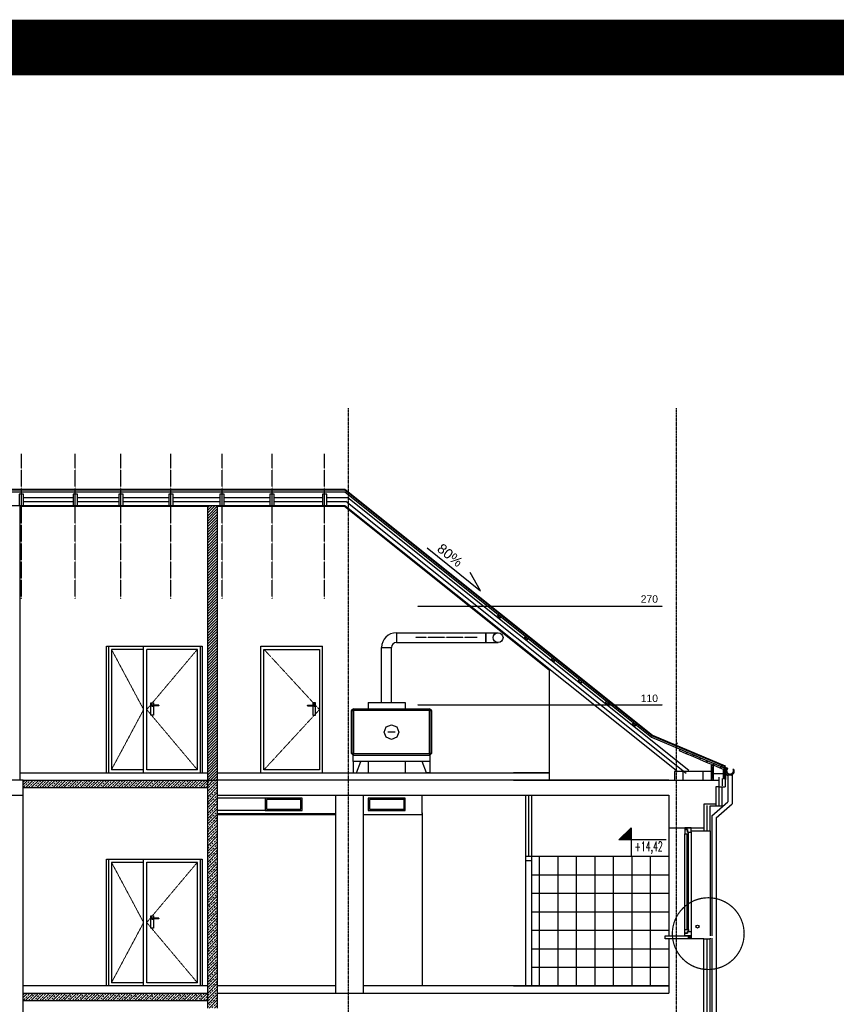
# Model space of a CAD drawing. Header units: inches. Extents: x -281236 to -70395, y 38777 to 102341.
# Tile 146 of 244: x -115106 to -113783, y 48633 to 50228. Entities that reach past the tile are written whole.
import ezdxf
from ezdxf.enums import TextEntityAlignment as Align

# ---------------------------------------------------------------- set-up
doc = ezdxf.new("R2010")
doc.units = ezdxf.units.IN
doc.header["$MEASUREMENT"] = 0
for name, pattern in [('CENTER', [2, 1.25, -0.25, 0.25, -0.25]), ('DASHDOT', [1, 0.5, -0.25, 0, -0.25]), ('DASHED2', [0.375, 0.25, -0.125])]:
    doc.linetypes.add(name, pattern=pattern)
doc.layers.get('0').update_dxf_attribs({"color": 101})
for name, color, linetype in [('Det--widok', 8, 'Continuous'), ('Drz---drzwi', 5, 'Continuous'), ('Fas--widok-cienka', 9, 'Continuous'), ('Fas--widok-glowna', 7, 'Continuous'), ('Fas-balustrada-widok', 64, 'Continuous'), ('L_CIENKA', 8, 'Continuous'), ('L_WIDOK', 1, 'Continuous'), ('L_WYM', 6, 'Continuous'), ('Okn---okna', 5, 'Continuous'), ('Opis-spadki', 61, 'Continuous'), ('Os-osie glowne', 8, 'CENTER'), ('Pos-drewno', 22, 'Continuous'), ('Sc-beton', 7, 'Continuous'), ('Sc-beton-hatch', 86, 'Continuous'), ('Sc-cegla pelna', 32, 'Continuous'), ('Sc-cegla pelna-hatch', 8, 'Continuous'), ('Sc-drewno', 22, 'Continuous'), ('Sc-gk', 120, 'Continuous'), ('Sc-gk-hatch', 8, 'Continuous'), ('Sc-izolacja term-obrys', 132, 'Continuous'), ('Sc-izolacja term-styropian', 151, 'STYROPIAN-KA'), ('Sc-izolacja term-welna', 151, 'BATTING'), ('W-idok', 9, 'Continuous'), ('wiezba_istn', 135, 'Continuous'), ('wnętrza_ściany', 55, 'Continuous'), ('Wym-wew', 8, 'Continuous')]:
    doc.layers.add(name, color=color, linetype=linetype)
doc.layers.add('Fas--widok-3', color=251, linetype='Continuous', lineweight=0)
doc.layers.get('wiezba_istn').off()
doc.layers.get('Wym-wew').off()
doc.styles.add('dwg_opis podstawowy', font='romans.shx', dxfattribs={"width": 0.9})
doc.styles.add('ROMANS', font='romans', dxfattribs={"width": 0.85})
doc.styles.add('TYTUL2', font='ARIAL.TTF')
doc.linetypes.add('BATTING', pattern='A,0.0001,-0.1,[134,ltypeshp.shx,S=0.1,R=0,X=-0.1,Y=0],-0.2,[134,ltypeshp.shx,S=0.1,R=180,X=0.1,Y=0],-0.1', length=0.4001)
doc.linetypes.add('STYROPIAN-KA', pattern='A,0.0001,-0.1,[135,ltypeshp.shx,S=0.1,R=0,X=-0.1,Y=0],0,[135,ltypeshp.shx,S=0.1,R=180,X=0.1,Y=0],-0.1', length=0.2001)
pattern_1 = [(45, (-4379.6696, -16501.8506), (-4.41941738, 4.41941738), []), (45, (-4375.25, -16501.8506), (-4.41941738, 4.41941738), [3.125, -1.5625])]

# ---------------------------------------------------------------- blocks, each defined once
blk = doc.blocks.new('dwg_kota p kons 50')
blk.add_hatch(color=256).paths.add_polyline_path([(0, 16.5), (-16.5, 16.5), (0, 0)])
blk.add_lwpolyline([(47.25, 16.5), (-16.5, 16.5), (0, 0), (0, 39)])
at = {"style": 'dwg_opis podstawowy', "width": 0.6}
blk.add_attdef('KOTA_KONS', text='', height=12.75, dxfattribs=at).set_placement((23.625, 16.5), align=Align.BOTTOM_CENTER)
blk = doc.blocks.new('RYNAJZA')
at = {"layer": 'L_CIENKA'}
for p, q in [((1.7, 0.5), (0, 0.5)), ((0, 0.5), (0, 0)), ((0.5, -7), (0.5, 0)), ((2.3, 0), (1.5, -0.9)), ((1.7, 0.5), (2.3, 0)), ((9.4, -9), (0.1, -9.6)), ((9.4, -9), (2.5, -9)), ((12.7, -6.5), (10.7, -8.5)), ((13.3, 0), (11.7, 0)), ((11.7, 0), (12.5, -0.9)), ((13.3, 0), (13.3, -5))]:
    blk.add_line(p, q, dxfattribs=at)
for centre, radius, start, end in [((2.5, -7), 2, 180, 270), ((7, -1.6), 5.5, 172.7188, 7.2812), ((9.3, -7), 2, 273.5653, 314.7557), ((11.3, -5), 2, 314.7557, 0)]:
    blk.add_arc(centre, radius, start, end, dxfattribs=at)
at = {"layer": 'L_WYM'}
blk.add_arc((7, -1.6), 6.1, 164.5382, 15.4618, dxfattribs=at)
blk = doc.blocks.new('słup_B')
at = {"layer": 'Sc-drewno', "color": 92}
blk.add_lwpolyline([(-7, -7), (7, -7), (7, 7), (-7, 7)], close=True, dxfattribs=at)
blk = doc.blocks.new('d_50')
at = {"layer": 'Fas--widok-3', "linetype": 'DASHED2'}
blk.add_lwpolyline([(5, 200), (95, 102.5), (5, 5)], dxfattribs=at)
at = {"layer": 'Fas--widok-cienka', "linetype": 'Continuous'}
for p, q in [((75.5, 109.5), (86.2, 110)), ((75.5, 109), (75.5, 109.5)), ((75.5, 109), (75.5, 108.4)), ((75.5, 108.4), (86.2, 107.9)), ((86.4, 110), (84.2, 110)), ((86.4, 107.9), (84.2, 107.9)), ((86.4, 110), (87.4, 110)), ((86.4, 107.9), (87.4, 107.9)), ((87.4, 110), (87.4, 109)), ((87.4, 107.9), (87.4, 109))]:
    blk.add_line(p, q, dxfattribs=at)
for points in [[(5, 200), (95, 200), (95, 5), (5, 5)], [(88.5, 113.4), (84.2, 113.4), (84.2, 93.2), (88.5, 93.2)]]:
    blk.add_lwpolyline(points, close=True, dxfattribs=at)
blk.add_circle((86.4, 109), 1.04, dxfattribs=at)
at = {"layer": 'Fas--widok-glowna', "linetype": 'Continuous'}
for p, q in [((0, 0), (0, 205)), ((0, 205), (100, 205)), ((100, 0), (100, 205))]:
    blk.add_line(p, q, dxfattribs=at)
blk = doc.blocks.new('SPADKI')
at = {"ltscale": 25}
blk.add_lwpolyline([(0, 0), (0, -70), (-8, -50), (-8, -50)], dxfattribs=at)
at = {"ltscale": 25, "style": 'ROMANS', "width": 0.7}
blk.add_attdef('SP%', text='', height=18, rotation=90, dxfattribs=at).set_placement((-4.9, -24), align=Align.CENTER)

msp = doc.modelspace()

# ---------------------------------------------------------------- hatches: boundary and pattern name
at = {"layer": 'Sc-beton-hatch'}
h = msp.add_hatch(dxfattribs=at)
h.set_pattern_fill('ANSI33', color=256, scale=25, style=0)
h.set_pattern_definition(pattern_1)
h.paths.add_polyline_path([(-114801.3, 48995.99), (-115025.63, 48995.99), (-115025.63, 48983.99), (-114801.3, 48983.99)])
h.paths.add_polyline_path([(-115025.63, 48995.99), (-115100.31, 48995.99), (-115100.31, 48983.99), (-115025.63, 48983.99)])
h = msp.add_hatch(dxfattribs=at)
h.set_pattern_fill('ANSI33', color=256, scale=25, style=0)
h.set_pattern_definition(pattern_1)
h.paths.add_polyline_path([(-114801.3, 48626.99), (-114785.3, 48626.99), (-114785.3, 48995.99), (-114801.3, 48995.99)])
h.paths.add_polyline_path([(-114785.3, 48596.99), (-114801.3, 48596.99), (-114801.3, 48524.99), (-114785.3, 48524.99)])
h = msp.add_hatch(dxfattribs=at)
h.set_pattern_fill('ANSI33', color=256, scale=25, style=0)
h.set_pattern_definition(pattern_1)
h.paths.add_polyline_path([(-114871.41, 48650.99), (-115100.31, 48650.99), (-115100.31, 48638.99), (-114871.41, 48638.99)])
h.paths.add_polyline_path([(-114801.3, 48650.99), (-114871.41, 48650.99), (-114871.41, 48638.99), (-114801.3, 48638.99)])
at = {"layer": 'Sc-cegla pelna-hatch', "ltscale": 5}
h = msp.add_hatch(dxfattribs=at)
h.set_pattern_fill('ANSI31', color=256, scale=25, style=0)
h.set_pattern_definition([(45, (-4379.6696, -16501.8506), (-2.20970869, 2.20970869), [])])
h.paths.add_polyline_path([(-114785.3, 49441.31), (-114801.3, 49441.31), (-114801.3, 48995.99), (-114785.3, 48995.99)])

# ---------------------------------------------------------------- linework, layer by layer
for p, q in [((-115100.31, 48995.99), (-114785.3, 48995.99)), ((-115100.31, 48983.99), (-114801.3, 48983.99))]:
    msp.add_line(p, q)
at = {"ltscale": 2, "const_width": 2}
msp.add_lwpolyline([(-113932.21, 48747.47, -1), (-114048.51, 48747.47, -1)], format="xyb", close=True, dxfattribs=at)
at = {"layer": 'Det--widok', "ltscale": 2}
for p, q in [((-114495.55, 49234.99), (-114330.8, 49234.99)), ((-114495.55, 49234.99), (-114495.55, 49218.99)), ((-114350.45, 49234.99), (-114350.45, 49218.99)), ((-114350.45, 49218.99, -48781.21), (-114350.45, 49234.99, -48781.21)), ((-114519.55, 49121.79), (-114519.55, 49210.99)), ((-114519.55, 49210.99), (-114503.55, 49210.99)), ((-114503.55, 49121.79), (-114503.55, 49210.99)), ((-114495.55, 49218.99), (-114330.8, 49218.99)), ((-114541.55, 49121.79), (-114541.55, 49111.79)), ((-114541.55, 49121.79), (-114481.55, 49121.79)), ((-114481.55, 49121.79), (-114481.55, 49111.79)), ((-114568.3, 49108.79), (-114565.3, 49111.79)), ((-114568.3, 49039.19), (-114568.3, 49108.79)), ((-114565.3, 49111.79), (-114441.8, 49111.79)), ((-114441.8, 49111.79), (-114438.8, 49108.79)), ((-114438.8, 49108.79), (-114438.8, 49039.19)), ((-114497.59, 49073.99), (-114509.51, 49073.99)), ((-114565.3, 49036.19), (-114568.3, 49039.19)), ((-114441.8, 49036.19), (-114565.3, 49036.19)), ((-114438.8, 49039.19), (-114441.8, 49036.19)), ((-114441.8, 49036.19), (-114441.6, 49036.19)), ((-114565.5, 49026.19), (-114565.5, 49007.99)), ((-114560.06, 49007.99), (-114553.25, 49026.19)), ((-114541.55, 49026.19), (-114541.55, 49007.99)), ((-114481.55, 49026.19), (-114481.55, 49007.99)), ((-114447.04, 49007.99), (-114453.85, 49026.19)), ((-114441.6, 49026.19), (-114441.6, 49007.99)), ((-114565.5, 49007.99), (-114560.06, 49007.99)), ((-114441.6, 49007.99), (-114447.04, 49007.99)), ((-114708.15, 48966.99), (-114785.3, 48966.99)), ((-114708.15, 48946.99), (-114785.3, 48946.99))]:
    msp.add_line(p, q, dxfattribs=at)
for points in [[(-114648.15, 48946.99), (-114648.15, 48966.99), (-114708.15, 48966.99), (-114708.15, 48946.99)], [(-114650.15, 48948.99), (-114650.15, 48964.99), (-114706.15, 48964.99), (-114706.15, 48948.99)], [(-114481.15, 48946.99), (-114481.15, 48966.99), (-114541.15, 48966.99), (-114541.15, 48946.99)], [(-114483.15, 48948.99), (-114483.15, 48964.99), (-114539.15, 48964.99), (-114539.15, 48948.99)]]:
    msp.add_lwpolyline(points, close=True, dxfattribs=at)
for points in [[(-114565.3, 49108.79, 0), (-114565.3, 49111.79, 0), (-114568.3, 49108.79, 0)], [(-114565.3, 49039.19, 0), (-114565.3, 49108.79, 0), (-114568.3, 49108.79, 0), (-114568.3, 49039.19, 0)], [(-114565.3, 49108.79, 0), (-114565.3, 49111.79, 0), (-114441.8, 49111.79, 0), (-114441.8, 49108.79, 0)], [(-114441.8, 49039.19, 0), (-114441.8, 49108.79, 0), (-114565.3, 49108.79, 0), (-114565.3, 49039.19, 0)], [(-114438.8, 49108.79, 0), (-114441.8, 49111.79, 0), (-114441.8, 49108.79, 0)], [(-114438.8, 49039.19, 0), (-114438.8, 49108.79, 0), (-114441.8, 49108.79, 0), (-114441.8, 49039.19, 0)], [(-114491.63, 49073.99, 0), (-114495.12, 49065.56, 0), (-114503.55, 49062.07, 0), (-114511.98, 49065.56, 0), (-114515.47, 49073.99, 0), (-114511.98, 49082.42, 0), (-114503.55, 49085.91, 0), (-114495.12, 49082.42, 0)], [(-114565.3, 49036.19, 0), (-114565.3, 49039.19, 0), (-114568.3, 49039.19, 0)], [(-114565.3, 49036.19, 0), (-114565.3, 49039.19, 0), (-114441.8, 49039.19, 0), (-114441.8, 49036.19, 0)], [(-114441.8, 49036.19, 0), (-114438.8, 49039.19, 0), (-114441.8, 49039.19, 0)]]:
    msp.add_polyline3d(points, close=True, dxfattribs=at)
msp.add_polyline3d([(-114441.6, 49036.19, 0), (-114441.6, 49026.19, 0), (-114565.5, 49026.19, 0), (-114565.5, 49036.19, 0), (-114565.3, 49036.19, 0)], dxfattribs=at)
for radius in [24, 8]:
    msp.add_arc((-114495.55, 49210.99), radius, 90, 180, dxfattribs=at)
msp.add_ellipse((-114330.8, 49226.99), major_axis=(-5.66, 5.66), ratio=1, start_param=2.3561945, end_param=8.6393798, dxfattribs=at)
at = {"layer": 'Drz---drzwi'}
for points in [[(-114286.59, 48872.99), (-114286.59, 48662.99)], [(-114286.59, 48865.99), (-114276.59, 48865.99)], [(-114276.59, 48872.99), (-114276.59, 48662.99)]]:
    msp.add_lwpolyline(points, dxfattribs=at)
at = {"layer": 'Fas--widok-3', "linetype": 'DASHED2'}
for points in [[(-114957.18, 49207.99), (-114905.13, 49110.5), (-114957.18, 49013.02)], [(-114818.08, 49207.99), (-114900.13, 49110.51), (-114818.08, 49013)], [(-114957.18, 48862.99), (-114905.13, 48765.5), (-114957.18, 48668.02)], [(-114818.08, 48862.99), (-114900.13, 48765.51), (-114818.08, 48668)]]:
    msp.add_lwpolyline(points, dxfattribs=at)
at = {"layer": 'Fas--widok-cienka', "linetype": 'DASHED2'}
for p, q in [((-114461.4, 49277.99), (-114064.52, 49277.99)), ((-114461.4, 49117.99), (-114064.52, 49117.99))]:
    msp.add_line(p, q, dxfattribs=at)
at = {"layer": 'Fas--widok-cienka', "linetype": 'Continuous'}
for p, q in [((-114892.56, 49118.03), (-114892.55, 49116.98)), ((-114891.51, 49118.03), (-114892.56, 49118.03)), ((-114892.56, 49115.94), (-114892.55, 49116.98)), ((-114891.51, 49115.94), (-114892.56, 49115.94)), ((-114891.51, 49118.03), (-114889.35, 49118.03)), ((-114891.51, 49115.94), (-114889.35, 49115.94)), ((-114880.64, 49117.57), (-114891.35, 49118.03)), ((-114880.64, 49116.39), (-114891.35, 49115.94)), ((-114880.64, 49116.98), (-114880.64, 49117.57)), ((-114880.64, 49116.98), (-114880.64, 49116.39)), ((-114892.56, 48773.01), (-114892.55, 48771.96)), ((-114891.51, 48773.01), (-114892.56, 48773.01)), ((-114892.56, 48770.92), (-114892.55, 48771.96)), ((-114891.51, 48770.92), (-114892.56, 48770.92)), ((-114891.51, 48773.01), (-114889.35, 48773.01)), ((-114891.51, 48770.92), (-114889.35, 48770.92)), ((-114880.64, 48772.56), (-114891.35, 48773.01)), ((-114880.64, 48771.37), (-114891.35, 48770.92)), ((-114880.64, 48771.96), (-114880.64, 48772.56)), ((-114880.64, 48771.96), (-114880.64, 48771.37))]:
    msp.add_line(p, q, dxfattribs=at)
at = {"layer": 'Fas--widok-cienka'}
msp.add_line((-114453.65, 48942.99), (-114453.65, 48662.99), dxfattribs=at)
at = {"layer": 'Fas--widok-cienka', "linetype": 'Continuous'}
for points in [[(-114893.68, 49121.39), (-114889.35, 49121.39), (-114889.35, 49101.24), (-114893.68, 49101.24)], [(-114893.68, 48776.38), (-114889.35, 48776.38), (-114889.35, 48756.22), (-114893.68, 48756.22)]]:
    msp.add_lwpolyline(points, close=True, dxfattribs=at)
for centre in [(-114891.51, 49116.98), (-114891.51, 48771.96)]:
    msp.add_circle(centre, 1.04, dxfattribs=at)
at = {"layer": 'Fas-balustrada-widok'}
msp.add_circle((-114007.8, 48758.97), 2.5, dxfattribs=at)
at = {"layer": 'L_CIENKA'}
for p, q in [((-117796.82, 49467.64), (-114579.04, 49467.64)), ((-117796.63, 49466.5), (-114579.23, 49466.5)), ((-114579.23, 49466.5), (-114080.96, 49067.89)), ((-114579.04, 49467.64), (-114080.44, 49068.76)), ((-117796.82, 49463.15), (-114579.04, 49463.15)), ((-114579.04, 49463.15), (-114082.25, 49065.72)), ((-114080.96, 49067.89), (-113963.13, 49018.3)), ((-114080.44, 49068.76), (-113962.74, 49019.22)), ((-114082.25, 49065.72), (-113964.64, 49016.22)), ((-114041.83, 49056.85), (-114043.38, 49053.16)), ((-114040.91, 49056.46), (-114042.46, 49052.77)), ((-113982.47, 49020.39), (-113984.97, 48995.99)), ((-113984.97, 49020.39), (-113982.47, 48995.99)), ((-113962.74, 49019.22), (-113963.45, 49017.53)), ((-113998.97, 49009.99), (-114030.76, 49009.99)), ((-113964.54, 49016.45), (-113965.83, 49013.4)), ((-113962.8, 49013.38), (-113965.75, 48998.19)), ((-113965.75, 49013.38), (-113962.8, 48998.19)), ((-113963.99, 49017.76), (-113964.43, 49016.73)), ((-113963.45, 49017.53), (-113963.99, 49017.76)), ((-113958.55, 49006.57), (-113958.55, 48961.26)), ((-113951.8, 49006.57), (-113951.8, 48957.5)), ((-113984.3, 48938.47), (-113958.55, 48961.26)), ((-113977.3, 48935.1), (-113951.8, 48957.5)), ((-113984.3, 48938.47), (-113984.3, 48743.97)), ((-113977.3, 48935.1), (-113977.3, 48384.34)), ((-113984.3, 48739.99), (-113984.3, 48410.97))]:
    msp.add_line(p, q, dxfattribs=at)
at = {"layer": 'L_WIDOK'}
for p, q in [((-113969.61, 49018.93), (-113969.72, 49018.65)), ((-113969.72, 49018.65), (-113962.69, 49015.66)), ((-113969.61, 49018.93), (-113962.19, 49015.78)), ((-113964.11, 49017.48), (-113959.6, 49015.56)), ((-113964, 49017.75), (-113959.28, 49015.76)), ((-113962.69, 49015.66), (-113962.69, 48997)), ((-113962.19, 49015.78), (-113962.19, 48997)), ((-113960.68, 49015.47), (-113960.91, 49015.28)), ((-113959.46, 49013.58), (-113960.91, 49015.28)), ((-113959.7, 49014.33), (-113960.68, 49015.47)), ((-113959.6, 49015.56), (-113959.7, 49014.33)), ((-113959.28, 49015.76), (-113959.46, 49013.58)), ((-113962.19, 48997), (-113962.69, 48997))]:
    msp.add_line(p, q, dxfattribs=at)
at = {"layer": 'Okn---okna'}
for p, q in [((-114022.15, 48750.99), (-114022.15, 48908.99)), ((-114022.15, 48750.99), (-114022.15, 48908.99)), ((-114022.15, 48750.99), (-114022.15, 48908.99)), ((-114022.15, 48750.99), (-114022.15, 48908.99)), ((-114018.15, 48911.99), (-114018.15, 48750.99)), ((-114018.15, 48911.99), (-114018.15, 48750.99)), ((-114018.15, 48911.99), (-114018.15, 48750.99)), ((-114018.15, 48911.99), (-114018.15, 48750.99)), ((-114060.3, 48738.99), (-114060.3, 48743.99)), ((-114060.3, 48743.99), (-114022.15, 48743.99)), ((-114060.3, 48738.99), (-114060.3, 48743.99)), ((-114060.3, 48743.99), (-114022.15, 48743.99)), ((-114060.3, 48738.99), (-114060.3, 48743.99)), ((-114060.3, 48743.99), (-114022.15, 48743.99)), ((-114060.3, 48738.99), (-114060.3, 48743.99)), ((-114060.3, 48743.99), (-114022.15, 48743.99)), ((-114022.15, 48738.99), (-114060.3, 48738.99)), ((-114022.15, 48738.99), (-114060.3, 48738.99)), ((-114022.15, 48738.99), (-114060.3, 48738.99)), ((-114022.15, 48738.99), (-114060.3, 48738.99)), ((-114022.15, 48738.99), (-114018.15, 48743.99)), ((-114022.15, 48743.99), (-114018.15, 48738.99)), ((-114022.15, 48743.99), (-114022.15, 48738.99)), ((-114022.15, 48738.99), (-114018.15, 48743.99)), ((-114022.15, 48743.99), (-114018.15, 48738.99)), ((-114022.15, 48743.99), (-114022.15, 48738.99)), ((-114022.15, 48738.99), (-114018.15, 48743.99)), ((-114022.15, 48743.99), (-114018.15, 48738.99)), ((-114022.15, 48743.99), (-114022.15, 48738.99)), ((-114022.15, 48738.99), (-114018.15, 48743.99)), ((-114022.15, 48743.99), (-114018.15, 48738.99)), ((-114022.15, 48743.99), (-114022.15, 48738.99)), ((-114018.15, 48738.99), (-114018.15, 48743.99)), ((-114018.15, 48738.99), (-114018.15, 48743.99)), ((-114018.15, 48738.99), (-114018.15, 48743.99)), ((-114018.15, 48738.99), (-114018.15, 48743.99))]:
    msp.add_line(p, q, dxfattribs=at)
for points in [[(-114018.15, 48911.99), (-114018.15, 48918.99), (-114028.15, 48918.99), (-114028.15, 48915.99), (-114024.15, 48915.99), (-114024.15, 48911.99)], [(-114018.15, 48911.99), (-114018.15, 48918.99), (-114028.15, 48918.99), (-114028.15, 48915.99), (-114024.15, 48915.99), (-114024.15, 48911.99)], [(-114018.15, 48911.99), (-114018.15, 48918.99), (-114028.15, 48918.99), (-114028.15, 48915.99), (-114024.15, 48915.99), (-114024.15, 48911.99)], [(-114018.15, 48911.99), (-114018.15, 48918.99), (-114028.15, 48918.99), (-114028.15, 48915.99), (-114024.15, 48915.99), (-114024.15, 48911.99)], [(-114022.15, 48908.99), (-114022.15, 48911.99), (-114024.15, 48911.99), (-114024.15, 48915.99), (-114028.15, 48915.99), (-114028.15, 48911.99), (-114028.15, 48908.99)], [(-114022.15, 48908.99), (-114022.15, 48911.99), (-114024.15, 48911.99), (-114024.15, 48915.99), (-114028.15, 48915.99), (-114028.15, 48911.99), (-114028.15, 48908.99)], [(-114022.15, 48908.99), (-114022.15, 48911.99), (-114024.15, 48911.99), (-114024.15, 48915.99), (-114028.15, 48915.99), (-114028.15, 48911.99), (-114028.15, 48908.99)], [(-114022.15, 48908.99), (-114022.15, 48911.99), (-114024.15, 48911.99), (-114024.15, 48915.99), (-114028.15, 48915.99), (-114028.15, 48911.99), (-114028.15, 48908.99)], [(-114022.15, 48754.06), (-114022.15, 48751.06), (-114024.15, 48751.06), (-114024.15, 48748.06), (-114028.15, 48748.06), (-114028.15, 48751.06), (-114028.15, 48754.06)], [(-114022.15, 48754.06), (-114022.15, 48751.06), (-114024.15, 48751.06), (-114024.15, 48748.06), (-114028.15, 48748.06), (-114028.15, 48751.06), (-114028.15, 48754.06)], [(-114022.15, 48754.06), (-114022.15, 48751.06), (-114024.15, 48751.06), (-114024.15, 48748.06), (-114028.15, 48748.06), (-114028.15, 48751.06), (-114028.15, 48754.06)], [(-114022.15, 48754.06), (-114022.15, 48751.06), (-114024.15, 48751.06), (-114024.15, 48748.06), (-114028.15, 48748.06), (-114028.15, 48751.06), (-114028.15, 48754.06)], [(-114018.15, 48750.99), (-114018.15, 48743.99), (-114028.15, 48743.99), (-114028.15, 48747.99), (-114024.15, 48747.99), (-114024.15, 48750.99)], [(-114018.15, 48750.99), (-114018.15, 48743.99), (-114028.15, 48743.99), (-114028.15, 48747.99), (-114024.15, 48747.99), (-114024.15, 48750.99)], [(-114018.15, 48750.99), (-114018.15, 48743.99), (-114028.15, 48743.99), (-114028.15, 48747.99), (-114024.15, 48747.99), (-114024.15, 48750.99)], [(-114018.15, 48750.99), (-114018.15, 48743.99), (-114028.15, 48743.99), (-114028.15, 48747.99), (-114024.15, 48747.99), (-114024.15, 48750.99)], [(-114018.15, 48738.99), (-114022.15, 48738.99), (-114022.15, 48743.99), (-114018.15, 48743.99)], [(-114018.15, 48738.99), (-114022.15, 48738.99), (-114022.15, 48743.99), (-114018.15, 48743.99)], [(-114018.15, 48738.99), (-114022.15, 48738.99), (-114022.15, 48743.99), (-114018.15, 48743.99)], [(-114018.15, 48738.99), (-114022.15, 48738.99), (-114022.15, 48743.99), (-114018.15, 48743.99)]]:
    msp.add_lwpolyline(points, close=True, dxfattribs=at)
for points in [[(-114028.15, 48754.06), (-114028.15, 48908.99)], [(-114028.15, 48754.06), (-114028.15, 48908.99)], [(-114028.15, 48754.06), (-114028.15, 48908.99)], [(-114028.15, 48754.06), (-114028.15, 48908.99)], [(-114025.15, 48908.99), (-114025.15, 48754.06)], [(-114025.15, 48908.99), (-114025.15, 48754.06)], [(-114025.15, 48908.99), (-114025.15, 48754.06)], [(-114025.15, 48908.99), (-114025.15, 48754.06)]]:
    msp.add_lwpolyline(points, dxfattribs=at)
at = {"layer": 'Os-osie glowne'}
for points in [[(-114573.46, 49598.83), (-114573.46, 47508.68)], [(-114042.3, 49598.74), (-114042.3, 47540.59)]]:
    msp.add_lwpolyline(points, dxfattribs=at)
at = {"layer": 'Pos-drewno'}
for p, q in [((-115105.31, 49007.99), (-114801.3, 49007.99)), ((-114785.3, 49007.99), (-114247.3, 49007.99)), ((-114247.3, 49007.99), (-114305.73, 49007.99)), ((-113965.75, 49013.38), (-113962.8, 49013.38)), ((-113965.75, 48998.19), (-113965.75, 49013.19)), ((-113962.8, 49013.38), (-113962.8, 48998.19)), ((-113962.8, 48998.19), (-113965.75, 48998.19)), ((-114801.3, 48662.99), (-115100.31, 48662.99)), ((-114593.65, 48662.99), (-114785.3, 48662.99)), ((-114054.3, 48662.99), (-114548.65, 48662.99)), ((-114305.73, 48662.99), (-114054.3, 48662.99))]:
    msp.add_line(p, q, dxfattribs=at)
for points in [[(-115099.5, 49441.32), (-115099.5, 49459.32), (-115106.5, 49459.32), (-115106.5, 49441.32)], [(-115012.5, 49441.32), (-115012.5, 49459.32), (-115019.5, 49459.32), (-115019.5, 49441.32)], [(-114938.5, 49441.32), (-114938.5, 49459.32), (-114945.5, 49459.32), (-114945.5, 49441.32)], [(-114857.5, 49441.32), (-114857.5, 49459.32), (-114864.5, 49459.32), (-114864.5, 49441.32)], [(-114774.5, 49441.32), (-114774.5, 49459.32), (-114781.5, 49459.32), (-114781.5, 49441.32)], [(-114693.52, 49441.32), (-114693.52, 49459.32), (-114700.52, 49459.32), (-114700.52, 49441.32)], [(-114608.5, 49441.32), (-114608.5, 49459.32), (-114615.5, 49459.32), (-114615.5, 49441.32)], [(-114331.9, 49261.64), (-114330.01, 49263.97), (-114326.13, 49260.82), (-114328.01, 49258.49)], [(-114288.15, 49226.64), (-114286.26, 49228.97), (-114282.38, 49225.82), (-114284.26, 49223.49)], [(-114244.4, 49191.64), (-114242.51, 49193.97), (-114238.63, 49190.82), (-114240.51, 49188.49)], [(-114200.65, 49156.64), (-114198.76, 49158.97), (-114194.88, 49155.82), (-114196.76, 49153.49)], [(-114156.9, 49121.64), (-114155.01, 49123.97), (-114151.13, 49120.82), (-114153.01, 49118.49)], [(-114113.15, 49086.64), (-114111.26, 49088.97), (-114107.38, 49085.82), (-114109.26, 49083.49)], [(-114024.88, 49041.72), (-114026.05, 49038.96), (-114037.1, 49043.65), (-114035.93, 49046.41)], [(-114013.83, 49037.03), (-114015.01, 49034.27), (-114026.05, 49038.96), (-114024.88, 49041.72)], [(-114002.79, 49032.35), (-114003.96, 49029.58), (-114015.01, 49034.27), (-114013.83, 49037.03)], [(-113991.74, 49027.66), (-113992.91, 49024.9), (-114003.96, 49029.58), (-114002.79, 49032.35)], [(-113980.7, 49022.97), (-113981.87, 49020.21), (-113992.91, 49024.9), (-113991.74, 49027.66)], [(-113984.97, 48995.99), (-113984.97, 49020.39), (-113982.47, 49020.39), (-113982.47, 48995.99)], [(-113969.65, 49018.28), (-113970.82, 49015.52), (-113981.87, 49020.21), (-113980.7, 49022.97)]]:
    msp.add_lwpolyline(points, close=True, dxfattribs=at)
msp.add_lwpolyline([(-113975.7, 49020.85), (-113975.7, 49020.86), (-113964.65, 49016.17), (-113965.82, 49013.41), (-113970.82, 49015.53)], dxfattribs=at)
at = {"layer": 'Sc-beton'}
for p, q in [((-114801.3, 48626.99), (-114801.3, 48995.99)), ((-114785.3, 48626.99), (-114785.3, 48995.99)), ((-115100.31, 48650.99), (-114801.3, 48650.99)), ((-115100.31, 48638.99), (-114801.3, 48638.99))]:
    msp.add_line(p, q, dxfattribs=at)
at = {"layer": 'Sc-cegla pelna'}
for p, q in [((-115105.31, 48995.99), (-115105.31, 49441.31)), ((-114801.3, 48995.99), (-114801.3, 49441.31)), ((-114785.3, 48995.99), (-114785.3, 49441.31)), ((-115100.31, 48995.99), (-117218.61, 48995.99)), ((-115100.31, 48650.99), (-115100.31, 48995.99)), ((-114054.3, 48995.99), (-114785.3, 48995.99)), ((-114305.73, 48995.99), (-114040.3, 48995.99)), ((-114044.76, 48995.99), (-113972.8, 48995.99)), ((-113972.8, 48985.49), (-113972.8, 48995.99)), ((-117775.55, 48971.99), (-115100.31, 48971.99)), ((-114785.3, 48971.99), (-114054.3, 48971.99)), ((-114593.65, 48650.99), (-114593.65, 48971.99)), ((-114548.65, 48650.99), (-114548.65, 48971.99)), ((-114054.3, 48971.99), (-114054.3, 48918.99)), ((-113972.8, 48985.49), (-113978.3, 48985.49)), ((-113979.8, 48957.49), (-113997.3, 48957.49)), ((-113997.3, 48957.49), (-113997.3, 48939.99)), ((-113997.3, 48952.99), (-113997.3, 48919.03)), ((-113997.3, 48952.99), (-113997.3, 48919.03)), ((-114054.3, 48918.99), (-113997.3, 48919.03)), ((-114054.3, 48918.99), (-113997.3, 48919.03)), ((-114054.3, 48918.99), (-113997.3, 48919.03)), ((-113997.3, 48738.99), (-114054.3, 48738.99)), ((-114054.3, 48738.99), (-114054.3, 48650.99)), ((-113997.3, 48585.99), (-113997.3, 48738.99)), ((-115100.31, 48606.99), (-115100.31, 48650.99)), ((-114785.3, 48650.99), (-114054.3, 48650.99))]:
    msp.add_line(p, q, dxfattribs=at)
msp.add_lwpolyline([(-113978.3, 48985.49), (-113978.3, 48957.49), (-113997.3, 48957.49)], dxfattribs=at)
at = {"layer": 'Sc-cegla pelna-hatch'}
msp.add_line((-113987.3, 48914.03), (-113987.3, 48744.17), dxfattribs=at)
at = {"layer": 'Sc-cegla pelna-hatch', "color": 3, "const_width": 90}
msp.add_lwpolyline([(-122235.2, 50183.11), (-111828.68, 50183.11), (-111828.68, 47059.71), (-122235.2, 47059.71)], close=True, dxfattribs=at)
at = {"layer": 'Sc-gk'}
for p, q in [((-117796.91, 49441.31), (-114578.95, 49441.31)), ((-115105.31, 49439.81), (-114801.3, 49439.81)), ((-114785.3, 49439.81), (-114579.48, 49439.81)), ((-114579.48, 49439.81), (-114247.3, 49174.07)), ((-114247.3, 48995.99), (-114247.3, 49174.07)), ((-114453.65, 48941.99), (-114453.65, 48971.99)), ((-114286.59, 48971.99), (-114286.59, 48872.99)), ((-114276.59, 48971.99), (-114276.59, 48872.99)), ((-114785.3, 48941.99), (-114593.65, 48941.99)), ((-114785.3, 48940.49), (-114593.65, 48940.49)), ((-114548.65, 48940.49), (-114453.65, 48940.49)), ((-114286.59, 48872.99), (-114276.59, 48872.99))]:
    msp.add_line(p, q, dxfattribs=at)
at = {"layer": 'Sc-gk-hatch', "linetype": 'BATTING', "ltscale": 0.3}
for p, q in [((-115099.5, 49447.81), (-115019.5, 49447.81)), ((-115012.5, 49447.81), (-114945.5, 49447.81)), ((-114938.5, 49447.81), (-114864.5, 49447.81)), ((-114857.5, 49447.81), (-114781.5, 49447.81)), ((-114774.5, 49447.81), (-114700.52, 49447.81)), ((-114693.52, 49447.81), (-114615.5, 49447.81)), ((-114608.5, 49447.81), (-114577.47, 49447.81)), ((-114026.26, 49006.84), (-114577.47, 49447.81))]:
    msp.add_line(p, q, dxfattribs=at)
at = {"layer": 'Sc-gk-hatch', "linetype": 'BATTING', "ltscale": 0.22}
msp.add_line((-114281.59, 48971.99), (-114281.59, 48872.99), dxfattribs=at)
at = {"layer": 'Sc-izolacja term-obrys'}
for p, q in [((-115099.5, 49454.31), (-115019.5, 49454.31)), ((-115012.5, 49454.31), (-114945.5, 49454.31)), ((-114938.5, 49454.31), (-114864.5, 49454.31)), ((-114857.5, 49454.31), (-114781.5, 49454.31)), ((-114774.5, 49454.31), (-114700.52, 49454.31)), ((-114693.52, 49454.31), (-114615.5, 49454.31)), ((-114608.5, 49454.31), (-114574.39, 49454.31)), ((-114574.39, 49454.31), (-114021.71, 49012.16)), ((-114578.95, 49441.31), (-114039.8, 49009.99)), ((-113972.8, 48995.99), (-113972.8, 49001.16)), ((-113962.8, 48998.19), (-113962.8, 48985.49)), ((-113972.8, 48985.49), (-113962.8, 48985.49)), ((-113968.3, 48985.49), (-113968.3, 48954.49)), ((-113987.3, 48939.99), (-113987.3, 48954.49)), ((-113987.3, 48954.49), (-113968.3, 48954.49)), ((-113978.3, 48957.49), (-113978.3, 48954.49)), ((-113987.3, 48914.03), (-113987.3, 48952.99)), ((-114018.15, 48914.03), (-113987.3, 48914.03)), ((-114018.15, 48914.03), (-113987.3, 48914.03)), ((-113997.3, 48919.03), (-113997.3, 48914.03)), ((-113997.3, 48738.99), (-113987.3, 48738.99)), ((-113987.3, 48580.99), (-113987.3, 48738.99))]:
    msp.add_line(p, q, dxfattribs=at)
at = {"layer": 'Sc-izolacja term-styropian', "linetype": 'BATTING', "ltscale": 12}
msp.add_line((-113992.3, 48914.03), (-113992.3, 48952.12), dxfattribs=at)
at = {"layer": 'Sc-izolacja term-styropian', "linetype": 'BATTING', "ltscale": 0.25}
msp.add_lwpolyline([(-113992.3, 48582.96), (-113992.3, 48737.69)], dxfattribs=at)
at = {"layer": 'Sc-izolacja term-welna', "ltscale": 0.4}
msp.add_line((-113965.3, 49006.6), (-113982.47, 49006.6), dxfattribs=at)
at = {"layer": 'Sc-izolacja term-welna', "ltscale": 0.25}
for p, q in [((-113967.8, 48999.06), (-113967.8, 48986.95)), ((-113973.3, 48985.49), (-113973.3, 48954.49)), ((-113992.3, 48940.49), (-113992.3, 48954.99))]:
    msp.add_line(p, q, dxfattribs=at)
at = {"layer": 'W-idok', "linetype": 'DASHDOT'}
for p, q in [((-115103, 49290.14), (-115103, 49524.73)), ((-115016, 49290.14), (-115016, 49524.73)), ((-114942, 49290.14), (-114942, 49524.73)), ((-114861, 49290.14), (-114861, 49524.73)), ((-114778, 49290.14), (-114778, 49524.73)), ((-114697.02, 49290.14), (-114697.02, 49524.73)), ((-114612, 49290.14), (-114612, 49524.73)), ((-114364.63, 49226.99), (-114464.72, 49226.99))]:
    msp.add_line(p, q, dxfattribs=at)
at = {"layer": 'W-idok'}
for p, q in [((-114965.13, 49212.99), (-114810.13, 49212.99)), ((-114965.13, 49007.99), (-114965.13, 49212.99)), ((-114905.13, 49008.01), (-114905.13, 49212.99)), ((-114813.08, 49007.99), (-114813.08, 49212.99)), ((-114810.13, 49212.99), (-114810.13, 49007.99)), ((-114900.13, 49013.02), (-114900.13, 49208.01)), ((-114818.08, 49207.99), (-114900.13, 49207.99)), ((-114818.08, 49013), (-114818.08, 49207.99)), ((-114965.13, 48867.99), (-114810.13, 48867.99)), ((-114965.13, 48662.99), (-114965.13, 48867.99)), ((-114905.13, 48663.01), (-114905.13, 48867.99)), ((-114900.13, 48668.02), (-114900.13, 48863.01)), ((-114818.08, 48862.99), (-114900.13, 48862.99)), ((-114818.08, 48668), (-114818.08, 48862.99)), ((-114813.08, 48662.99), (-114813.08, 48867.99)), ((-114810.13, 48867.99), (-114810.13, 48662.99))]:
    msp.add_line(p, q, dxfattribs=at)
for points in [[(-114962.18, 49212.99), (-114962.18, 49007.99)], [(-114905.13, 49207.99), (-114957.18, 49207.99)], [(-114957.18, 49207.99), (-114957.18, 49013.02)], [(-114905.13, 49013.02), (-114957.18, 49013.02)], [(-114818.08, 49013), (-114900.13, 49013.02)], [(-114054.3, 48918.99), (-114054.3, 48743.99)], [(-114962.18, 48867.99), (-114962.18, 48662.99)], [(-114905.13, 48862.99), (-114957.18, 48862.99)], [(-114957.18, 48862.99), (-114957.18, 48668.02)], [(-113987.3, 48739.99), (-113987.3, 48738.99)], [(-114905.13, 48668.02), (-114957.18, 48668.02)], [(-114818.08, 48668), (-114900.13, 48668.02)]]:
    msp.add_lwpolyline(points, dxfattribs=at)
at = {"layer": 'wnętrza_ściany', "ltscale": 2}
for p, q in [((-114276.59, 48872.99), (-114054.3, 48872.99)), ((-114276.59, 48842.99), (-114054.3, 48842.99)), ((-114276.59, 48812.99), (-114054.3, 48812.99)), ((-114276.59, 48782.99), (-114054.3, 48782.99)), ((-114276.59, 48752.99), (-114054.3, 48752.99)), ((-114276.59, 48722.99), (-114054.3, 48722.99)), ((-114276.59, 48692.99), (-114054.3, 48692.99))]:
    msp.add_line(p, q, dxfattribs=at)
for points in [[(-114264.3, 48872.99), (-114264.3, 48662.99)], [(-114234.3, 48872.99), (-114234.3, 48662.99)], [(-114204.3, 48872.99), (-114204.3, 48662.99)], [(-114174.3, 48872.99), (-114174.3, 48662.99)], [(-114144.3, 48872.99), (-114144.3, 48662.99)], [(-114114.3, 48872.99), (-114114.3, 48662.99)], [(-114084.3, 48872.99), (-114084.3, 48662.99)]]:
    msp.add_lwpolyline(points, dxfattribs=at)

# ---------------------------------------------------------------- block references
at = {"layer": 'L_CIENKA'}
msp.add_blockref('RYNAJZA', (-113962.05, 49013.19), dxfattribs=at)
at = {"layer": 'Opis-spadki', "xscale": -1.584969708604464, "yscale": 1.584969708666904, "zscale": 1.584969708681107, "rotation": 51.00000000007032}
msp.add_blockref('SPADKI', (-114445.59, 49372.46), dxfattribs=at)
at = {"layer": 'wiezba_istn'}
for p in [(-114037.76, 49002.99), (-113991.97, 49002.99)]:
    msp.add_blockref('słup_B', p, dxfattribs=at)
at = {"layer": 'wnętrza_ściany', "ltscale": 2}
ref = msp.add_blockref('dwg_kota p kons 50', (-114115.27, 48918.99), dxfattribs=dict(at, xscale=-1.19999999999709, yscale=1.19999999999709, zscale=1.2, rotation=180))
ref.add_attrib('KOTA_KONS', '+14,42', dxfattribs={"layer": '0', "height": 15.3, "style": 'dwg_opis podstawowy', "width": 0.6}).set_placement((-114086.92, 48876.6), align=Align.BOTTOM_CENTER)
at = {"layer": 'Wym-wew'}
msp.add_blockref('d_50', (-114715.11, 49007.99), dxfattribs=at)

# ---------------------------------------------------------------- texts
at = {"layer": 'Fas--widok-cienka', "linetype": 'DASHED2', "ltscale": 5, "style": 'TYTUL2'}
for s, p in [('270', (-114085.75, 49289.61)), ('110', (-114085.75, 49128.78))]:
    msp.add_text(s, height=12, dxfattribs=at).set_placement(p, align=Align.MIDDLE)
at = {"layer": 'Opis-spadki', "style": 'TYTUL2'}
msp.add_text(' 80%%%', height=16, rotation=321, dxfattribs=at).set_placement((-114435.87, 49372.38))

doc.saveas('drawing.dxf')
